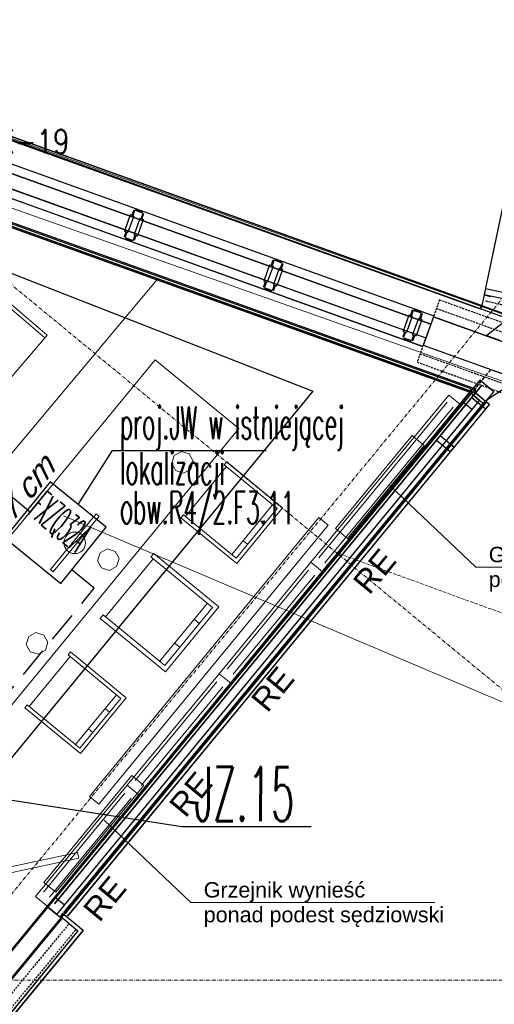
# Model space of a CAD drawing. Header units: millimetres. Extents: x -8642 to 28269, y -6609 to 3701.
# Tile 195 of 256: x 7930 to 8324, y -4084 to -3266. Entities that reach past the tile are written whole.
import ezdxf
from ezdxf.enums import TextEntityAlignment as Align

# ---------------------------------------------------------------- set-up
doc = ezdxf.new("R2010")
doc.units = ezdxf.units.MM
doc.header["$LTSCALE"] = 1000
doc.header["$MEASUREMENT"] = 0
for name, pattern in [('DASHED', [19.05, 12.7, -6.35]), ('rzut 1 pietra$0$ArchiTECH.PC 1. Line Type', [0.004, 0.003, -0.001]), ('rzut 1 pietra$0$ArchiTECH.PC 2. Line Type', [0.0025, 0.0015, -0.001]), ('rzut 1 pietra$0$ArchiTECH.PC 5. Line Type', [0.0053, 0.003, -0.001, 0.0003, -0.001]), ('rzut 1 pietra$0$ArchiTECH.PC Solid Line Type', [0]), ('SUFIT_1 PIETRO$0$ArchiTECH.PC 1. Line Type', [0.004, 0.003, -0.001]), ('SUFIT_1 PIETRO$0$ArchiTECH.PC 2. Line Type', [0.0025, 0.0015, -0.001]), ('SUFIT_1 PIETRO$0$ArchiTECH.PC Solid Line Type', [0])]:
    doc.linetypes.add(name, pattern=pattern)
doc.layers.get('0').update_dxf_attribs({"lineweight": 25})
for name, color, linetype, lineweight in [('2DL_SYM', 7, 'Continuous', 30), ('_Etap_1_klimatyzator_w starej_lokalizacji', 5, 'Continuous', 30), ('_Etap_1_opis', 7, 'Continuous', 30), ('_Etapy_opis', 7, 'Continuous', 18), ('_Numer_jednostki', 11, 'Continuous', 30), ('IS_ARCH', 254, 'Continuous', 18), ('IS_HC_FREON_CIECZ', 254, 'Continuous', 30)]:
    doc.layers.add(name, color=color, linetype=linetype, lineweight=lineweight)
for name, color, linetype in [('IS_WK_KAN_SKROPLINY', 254, 'DASHED'), ('SUFIT_1 PIETRO$0$INWENTARYZACJA', 254, 'Continuous'), ('SUFIT_1 PIETRO$0$Kalka 1', 254, 'Continuous'), ('SUFIT_1 PIETRO$0$TYP SUFITÓW_NOWYCH', 254, 'Continuous')]:
    doc.layers.add(name, color=color, linetype=linetype)
doc.styles.add('CP_ATTR', font='simplex.shx')
doc.styles.add('romans1', font='simplex.shx', dxfattribs={"width": 0.8})
doc.styles.add('rzut 1 pietra$0$ArchiTECHStyle1', font='arial.ttf', dxfattribs={"height": 0.16})
doc.styles.add('rzut 1 pietra$0$ArchiTECHStyle2', font='ariali.ttf', dxfattribs={"oblique": 15, "height": 0.16})

# ---------------------------------------------------------------- blocks, each defined once
blk = doc.blocks.new('jw_FXZQ32A')
blk.add_lwpolyline([(0, 0), (60, 0), (60, 60), (0, 60)], close=True)
at = {"color": 7, "style": 'romans1', "width": 0.35}
blk.add_text('FXZQ32A', height=25, rotation=359.91893, dxfattribs=at).set_placement((1.49, 27.37))

msp = doc.modelspace()

# ---------------------------------------------------------------- linework, layer by layer
at = {"layer": '_Etap_1_opis'}
for p, q in [((7978.36, -3668.92), (8006.8, -3624.11)), ((8006.8, -3624.11), (8134.68, -3624.11))]:
    msp.add_line(p, q, dxfattribs=at)
at = {"layer": '_Etapy_opis', "color": 1}
msp.add_lwpolyline([(6460.55, -2841.21), (7540.52, -1472.15), (7540.52, 604.49), (11528.64, 604.49), (11528.64, -458.99), (8943.73, -3729.66)], close=True, dxfattribs=at)
at = {"layer": '_Etapy_opis', "color": 5}
msp.add_lwpolyline([(3477.82, -3961.16), (3141.93, -3007), (5530.28, -3007), (5741.13, -2653.07), (9611.1, -4017.92), (7982.09, -5987.21), (4191.04, -5987.21), (4191.22, -3961.16)], close=True, dxfattribs=at)
at = {"layer": '_Numer_jednostki'}
msp.add_lwpolyline([(8172.03, -3936.6), (8064.48, -3936.6), (7558.8, -3858.38)], dxfattribs=at)
at = {"layer": 'IS_ARCH', "linetype": 'rzut 1 pietra$0$ArchiTECH.PC 5. Line Type'}
for p, q in [((11454.14, 291.27), (6873.85, -5265.24)), ((6821.07, -2577.99), (8971.09, -4350.28)), ((-3575.49, -4062.89), (8802.36, -4064.08))]:
    msp.add_line(p, q, dxfattribs=at)
at = {"layer": 'IS_ARCH', "linetype": 'rzut 1 pietra$0$ArchiTECH.PC Solid Line Type'}
for p, q in [((8564.58, -2310), (8315.69, -3494.33)), ((6523.33, -2860.57), (8343.26, -3514.09)), ((8313.41, -3503.33), (7465.11, -3198.73)), ((7465.12, -3198.73), (8313.41, -3503.33)), ((7466.93, -3202.57), (8312.39, -3506.15)), ((7466.93, -3202.57), (8312.39, -3506.15)), ((8271.4, -3519.05), (7453.22, -3225.34)), ((7449.17, -3236.64), (8267.34, -3530.35)), ((7755.6, -3325.85), (8273.94, -3511.97)), ((7772.8, -3340.02), (8271.4, -3519.05)), ((7775.59, -3353.78), (8267.34, -3530.35)), ((7770.55, -3359.9), (8264.82, -3537.38)), ((7780.03, -3386.23), (8295.94, -3571.49)), ((7780.04, -3386.19), (8305.97, -3575.03)), ((7780.04, -3386.19), (8307.61, -3575.62)), ((8304.85, -3572.74), (7780.71, -3384.54)), ((7779.69, -3387.36), (8303.84, -3575.57)), ((7950.76, -3530.41), (7813.71, -3413.72)), ((7952.71, -3528.13), (7815.66, -3411.44)), ((8024.47, -3424.29), (8023.03, -3428.3)), ((8024.85, -3424.43), (8023.41, -3428.43)), ((8025.22, -3424.56), (8023.81, -3428.52)), ((8024.47, -3424.29), (8024.85, -3424.43)), ((8025.74, -3424.32), (8031.76, -3426.49)), ((8025.87, -3423.95), (8031.89, -3426.11)), ((8026.87, -3423.24), (8026.53, -3424.18)), ((8026.87, -3423.24), (8031.57, -3424.93)), ((8032, -3427), (8030.58, -3430.95)), ((8032.38, -3427.13), (8030.96, -3431.09)), ((8031.57, -3424.93), (8031.24, -3425.87)), ((8032.75, -3427.27), (8031.32, -3431.27)), ((8032.38, -3427.13), (8032.75, -3427.27)), ((8021.69, -3428.18), (8016.89, -3441.57)), ((8024.52, -3429.2), (8019.71, -3442.59)), ((8021.69, -3428.18), (8023.03, -3428.3)), ((8023.41, -3428.43), (8024.52, -3429.2)), ((8023.43, -3428.38), (8023.81, -3428.52)), ((8029.6, -3431.02), (8024.79, -3444.41)), ((8032.42, -3432.04), (8027.61, -3445.43)), ((8029.6, -3431.02), (8030.94, -3431.14)), ((8030.58, -3430.95), (8030.96, -3431.09)), ((8030.96, -3431.09), (8030.94, -3431.14)), ((8031.32, -3431.27), (8032.42, -3432.04)), ((8018, -3442.32), (8016.56, -3446.32)), ((8016.89, -3441.57), (8018, -3442.32)), ((8018.36, -3442.5), (8016.94, -3446.45)), ((8018.74, -3442.63), (8017.32, -3446.59)), ((8018.38, -3442.45), (8018.36, -3442.5)), ((8018.36, -3442.5), (8018.74, -3442.63)), ((8018.38, -3442.45), (8019.71, -3442.59)), ((8016.56, -3446.32), (8016.94, -3446.45)), ((8017.42, -3447.48), (8023.45, -3449.64)), ((8017.56, -3447.1), (8023.58, -3449.26)), ((8018.08, -3447.71), (8017.74, -3448.65)), ((8017.74, -3448.65), (8022.45, -3450.34)), ((8022.79, -3449.4), (8022.45, -3450.34)), ((8025.51, -3445.07), (8024.09, -3449.02)), ((8025.89, -3445.2), (8024.47, -3449.16)), ((8024.47, -3449.16), (8024.85, -3449.29)), ((8024.79, -3444.41), (8025.91, -3445.16)), ((8026.28, -3445.29), (8024.85, -3449.29)), ((8025.51, -3445.07), (8025.89, -3445.2)), ((8025.91, -3445.16), (8025.89, -3445.2)), ((8026.28, -3445.29), (8027.61, -3445.43)), ((8140.23, -3465.87), (8138.8, -3469.87)), ((8140.61, -3466), (8139.17, -3470)), ((8140.99, -3466.14), (8139.57, -3470.09)), ((8140.23, -3465.87), (8140.61, -3466)), ((8141.5, -3465.89), (8147.52, -3468.06)), ((8141.63, -3465.52), (8147.66, -3467.68)), ((8142.63, -3464.81), (8142.29, -3465.75)), ((8142.63, -3464.81), (8147.34, -3466.5)), ((8147.76, -3468.57), (8146.34, -3472.52)), ((8147.34, -3466.5), (8147, -3467.44)), ((8137.46, -3469.76), (8132.65, -3483.14)), ((8140.28, -3470.77), (8135.47, -3484.16)), ((8137.46, -3469.76), (8138.8, -3469.87)), ((8139.17, -3470), (8140.28, -3470.77)), ((8139.19, -3469.95), (8139.57, -3470.09)), ((8145.36, -3472.59), (8140.55, -3485.98)), ((8148.18, -3473.61), (8143.38, -3487)), ((8145.36, -3472.59), (8146.7, -3472.71)), ((8146.34, -3472.52), (8146.72, -3472.66)), ((8148.14, -3468.7), (8146.7, -3472.71)), ((8148.52, -3468.84), (8147.08, -3472.84)), ((8147.08, -3472.84), (8148.18, -3473.61)), ((8148.14, -3468.7), (8148.52, -3468.84)), ((8043.88, -3481.9), (7694.52, -3899.34)), ((8133.76, -3483.89), (8132.33, -3487.89)), ((8132.65, -3483.14), (8133.76, -3483.89)), ((8134.12, -3484.07), (8132.7, -3488.02)), ((8134.5, -3484.21), (8133.08, -3488.16)), ((8134.14, -3484.02), (8134.12, -3484.07)), ((8134.12, -3484.07), (8134.5, -3484.21)), ((8134.14, -3484.02), (8135.47, -3484.16)), ((8132.33, -3487.89), (8132.7, -3488.02)), ((8133.18, -3489.05), (8139.21, -3491.21)), ((8133.32, -3488.67), (8139.34, -3490.83)), ((8133.84, -3489.28), (8133.5, -3490.22)), ((8133.5, -3490.22), (8138.21, -3491.91)), ((8138.55, -3490.97), (8138.21, -3491.91)), ((8141.27, -3486.64), (8139.85, -3490.59)), ((8141.65, -3486.77), (8140.23, -3490.73)), ((8140.23, -3490.73), (8140.61, -3490.86)), ((8140.55, -3485.98), (8141.67, -3486.73)), ((8142.04, -3486.86), (8140.61, -3490.86)), ((8141.27, -3486.64), (8141.65, -3486.77)), ((8141.67, -3486.73), (8141.65, -3486.77)), ((8142.04, -3486.86), (8143.38, -3487)), ((8316.73, -3489.44), (8315.7, -3494.33)), ((8316.73, -3489.44), (8339.09, -3494.12)), ((8315.62, -3494.66), (8313.3, -3505.64)), ((8315.62, -3494.66), (8320.92, -3495.84)), ((8315.7, -3494.33), (8338.07, -3499.02)), ((8256, -3507.44), (8254.56, -3511.44)), ((8256.37, -3507.57), (8254.93, -3511.57)), ((8256.75, -3507.71), (8255.33, -3511.66)), ((8256, -3507.44), (8256.37, -3507.57)), ((8257.26, -3507.47), (8263.28, -3509.63)), ((8257.4, -3507.09), (8263.42, -3509.25)), ((8258.39, -3506.38), (8258.05, -3507.33)), ((8258.39, -3506.38), (8263.1, -3508.07)), ((8263.1, -3508.07), (8262.76, -3509.02)), ((8312.39, -3506.15), (8313.41, -3503.33)), ((8313.41, -3503.33), (8312.39, -3506.15)), ((8253.22, -3511.33), (8248.41, -3524.72)), ((8256.04, -3512.34), (8251.23, -3525.73)), ((8253.22, -3511.33), (8254.56, -3511.44)), ((8254.93, -3511.57), (8256.04, -3512.34)), ((8254.95, -3511.52), (8255.33, -3511.66)), ((8261.12, -3514.17), (8256.32, -3527.55)), ((8263.95, -3515.18), (8259.14, -3528.57)), ((8261.12, -3514.17), (8262.46, -3514.28)), ((8263.53, -3510.14), (8262.11, -3514.09)), ((8262.11, -3514.09), (8262.48, -3514.23)), ((8263.9, -3510.27), (8262.46, -3514.28)), ((8264.28, -3510.41), (8262.84, -3514.41)), ((8262.84, -3514.41), (8263.95, -3515.18)), ((8263.9, -3510.27), (8264.28, -3510.41)), ((8273.6, -3512.94), (8265.15, -3536.47)), ((8273.6, -3512.94), (8271.4, -3519.05)), ((8909.56, -3741.29), (8273.6, -3512.94)), ((8273.6, -3512.94), (8909.56, -3741.29)), ((8335.49, -3514.9), (8317.95, -3528.47)), ((8249.52, -3525.46), (8248.09, -3529.46)), ((8248.41, -3524.72), (8249.52, -3525.46)), ((8249.88, -3525.64), (8248.46, -3529.59)), ((8250.26, -3525.78), (8248.84, -3529.73)), ((8249.9, -3525.59), (8249.88, -3525.64)), ((8249.88, -3525.64), (8250.26, -3525.78)), ((8249.9, -3525.59), (8251.23, -3525.73)), ((7920.29, -3566.2), (7952.71, -3528.13)), ((8248.09, -3529.46), (8248.46, -3529.59)), ((8248.95, -3530.62), (8254.97, -3532.78)), ((8249.08, -3530.24), (8255.1, -3532.4)), ((8249.61, -3530.85), (8249.27, -3531.8)), ((8249.27, -3531.8), (8253.97, -3533.49)), ((8254.31, -3532.54), (8253.97, -3533.49)), ((8257.04, -3528.21), (8255.62, -3532.16)), ((8257.41, -3528.35), (8255.99, -3532.3)), ((8255.99, -3532.3), (8256.37, -3532.43)), ((8256.32, -3527.55), (8257.43, -3528.3)), ((8257.81, -3528.43), (8256.37, -3532.43)), ((8257.04, -3528.21), (8257.41, -3528.35)), ((8257.43, -3528.3), (8257.41, -3528.35)), ((8257.81, -3528.43), (8259.14, -3528.57)), ((8267.34, -3530.35), (8265.15, -3536.47)), ((8317.95, -3528.47), (8328.16, -3532.13)), ((8265.15, -3536.47), (8901.12, -3764.82)), ((8265.15, -3536.47), (8901.12, -3764.82)), ((8042.38, -3548.57), (7839.09, -3795.7)), ((8111.88, -3605.75), (8042.38, -3548.57)), ((8312.11, -3565.51), (8303.84, -3575.57)), ((8323.7, -3575.04), (8312.11, -3565.51)), ((8344.05, -3564.95), (8318.25, -3581.9)), ((8303.84, -3575.57), (8304.85, -3572.74)), ((8308.63, -3572.8), (8307.61, -3575.62)), ((8313.55, -3569.78), (8308.48, -3575.93)), ((8305.97, -3575.03), (7800.21, -4188.59)), ((7952.54, -4002.64), (8303.84, -3575.57)), ((8303.84, -3575.57), (7952.54, -4002.64)), ((8308.48, -3575.93), (7958.55, -4000.45)), ((7960.64, -4009.31), (8311.95, -3582.24)), ((8316.61, -3582.63), (7966.11, -4007.84)), ((8286.3, -3577.95), (8171.82, -3716.85)), ((8295.95, -3585.9), (8286.3, -3577.95)), ((8303.84, -3575.57), (8310.02, -3580.65)), ((8311.95, -3582.24), (8303.84, -3575.57)), ((8308.48, -3575.93), (8305.3, -3579.79)), ((8305.3, -3579.79), (8313.43, -3586.49)), ((8308.48, -3575.93), (8316.61, -3582.63)), ((8308.48, -3575.93), (8316.61, -3582.63)), ((8310.02, -3580.65), (8315.42, -3585.09)), ((8316.61, -3582.63), (8313.43, -3586.49)), ((8318.25, -3581.9), (8313.65, -3587.39)), ((8315.42, -3585.09), (8323.7, -3575.04)), ((7964.12, -4012.17), (8315.42, -3585.09)), ((8317.75, -3583.57), (7967.25, -4008.78)), ((8320.06, -3585.47), (7969.56, -4010.68)), ((8284.92, -3583.9), (8178.45, -3713.07)), ((8181.46, -3724.8), (8295.95, -3585.9)), ((8290.04, -3588), (8183.41, -3717.19)), ((8305.6, -3589.96), (8297.49, -3583.29)), ((8317.75, -3583.57), (8314.57, -3587.43)), ((8314.57, -3587.43), (8316.88, -3589.33)), ((8320.06, -3585.47), (8316.88, -3589.33)), ((8317.75, -3583.57), (8320.06, -3585.47)), ((7908.6, -3852.88), (8111.88, -3605.75)), ((8255.82, -3611.61), (8192.22, -3688.77)), ((8255.82, -3611.61), (8192.22, -3688.77)), ((8265.85, -3619.88), (8255.82, -3611.61)), ((8265.85, -3619.88), (8255.82, -3611.61)), ((8279.19, -3611.46), (8276.01, -3615.32)), ((8276.01, -3615.32), (8284.14, -3622.02)), ((8279.19, -3611.46), (8287.32, -3618.16)), ((8202.25, -3697.04), (8265.85, -3619.88)), ((8202.25, -3697.04), (8265.85, -3619.88)), ((8287.32, -3618.16), (8284.14, -3622.02)), ((8288.46, -3619.1), (8285.28, -3622.96)), ((8285.28, -3622.96), (8287.59, -3624.86)), ((8290.77, -3621), (8287.59, -3624.86)), ((8288.46, -3619.1), (8290.77, -3621)), ((8058.05, -3628.09), (8056.05, -3634.64)), ((8064.1, -3624.86), (8058.05, -3628.09)), ((8058.05, -3628.09), (8058.05, -3628.09)), ((8070.66, -3626.86), (8064.1, -3624.86)), ((8073.88, -3632.91), (8070.66, -3626.86)), ((8056.05, -3634.64), (8059.28, -3640.69)), ((8065.84, -3642.69), (8071.89, -3639.47)), ((8067.52, -3678.7), (8101.48, -3637.42)), ((8071.89, -3639.47), (8073.88, -3632.91)), ((8101.87, -3633.5), (8099.79, -3636.03)), ((8099.79, -3636.03), (8143.6, -3672.07)), ((8148.21, -3671.62), (8101.87, -3633.5)), ((8059.28, -3640.69), (8065.84, -3642.69)), ((8308.8, -3720.95), (8236.73, -3652.59)), ((8105.95, -3710.46), (8139.98, -3669.09)), ((8143.6, -3672.07), (8109.65, -3713.35)), ((8110.09, -3717.96), (8148.21, -3671.62)), ((7993.39, -3676.6), (7955.27, -3722.94)), ((7957.59, -3724.85), (7995.7, -3678.51)), ((8379.81, -3853.81), (7966.2, -3678.39)), ((8178.32, -3679.71), (7987.71, -3911.38)), ((8178.32, -3679.71), (7987.71, -3911.38)), ((7995.7, -3678.51), (7993.39, -3676.6)), ((8065.84, -3677.31), (8063.76, -3679.84)), ((8063.76, -3679.84), (8110.09, -3717.96)), ((8109.65, -3713.35), (8065.84, -3677.31)), ((8186.04, -3686.06), (8178.32, -3679.71)), ((8186.04, -3686.06), (8178.32, -3679.71)), ((7995.43, -3917.73), (8186.04, -3686.06)), ((7995.43, -3917.73), (8186.04, -3686.06)), ((8129.31, -3682.06), (8132.93, -3685.04)), ((8192.22, -3688.77), (8202.25, -3697.04)), ((8192.22, -3688.77), (8202.25, -3697.04)), ((8002.56, -3705.78), (7996.51, -3709)), ((8009.12, -3707.78), (8002.56, -3705.78)), ((8119.07, -3701.89), (8115.38, -3699)), ((7996.51, -3709), (7994.51, -3715.56)), ((7996.51, -3709), (7996.51, -3709)), ((8040.76, -3714.04), (8001.14, -3762.21)), ((8012.34, -3713.82), (8009.12, -3707.78)), ((8010.34, -3720.38), (8012.34, -3713.82)), ((8038.8, -3712.43), (8041.22, -3709.48)), ((8089.91, -3754.47), (8038.8, -3712.43)), ((8041.22, -3709.48), (8095.28, -3753.95)), ((7994.51, -3715.56), (7997.74, -3721.61)), ((7997.74, -3721.61), (8004.29, -3723.61)), ((8004.29, -3723.61), (8010.34, -3720.38)), ((8171.82, -3716.85), (8095.49, -3809.45)), ((8171.82, -3716.85), (8181.46, -3724.8)), ((8181.46, -3724.8), (8171.82, -3716.85)), ((8308.8, -3720.95), (8511.63, -3720.95)), ((7955.27, -3722.94), (7957.59, -3724.85)), ((8169.85, -3723.52), (8102.13, -3805.67)), ((8105.14, -3817.4), (8181.46, -3724.8)), ((8174.96, -3727.61), (8107.09, -3809.79)), ((8085.76, -3750.9), (8046.06, -3799.16)), ((8050.29, -3802.63), (8089.91, -3754.47)), ((8095.28, -3753.95), (8050.81, -3808.01)), ((7996.75, -3763.54), (7999.18, -3760.59)), ((7999.18, -3760.59), (8050.29, -3802.63)), ((8050.81, -3808.01), (7996.75, -3763.54)), ((8078.91, -3767.84), (8074.77, -3764.26)), ((7937.25, -3778.52), (7935.25, -3785.08)), ((7943.29, -3775.3), (7937.25, -3778.52)), ((7937.25, -3778.52), (7937.25, -3778.52)), ((7949.85, -3777.3), (7943.29, -3775.3)), ((7953.08, -3783.34), (7949.85, -3777.3)), ((7935.25, -3785.08), (7938.47, -3791.13)), ((7951.08, -3789.9), (7953.08, -3783.34)), ((8058.51, -3784.02), (8062.74, -3787.5)), ((7971.62, -3795.28), (7937.67, -3836.56)), ((7938.47, -3791.13), (7945.03, -3793.13)), ((7945.03, -3793.13), (7951.08, -3789.9)), ((7969.94, -3793.89), (7972.02, -3791.37)), ((8013.75, -3829.93), (7969.94, -3793.89)), ((7972.02, -3791.37), (8018.36, -3829.48)), ((8095.49, -3809.45), (8019.17, -3902.05)), ((8095.49, -3809.45), (8105.14, -3817.4)), ((8105.14, -3817.4), (8095.49, -3809.45)), ((8093.52, -3816.12), (8025.81, -3898.27)), ((8028.82, -3910), (8105.14, -3817.4)), ((8098.64, -3820.21), (8030.77, -3902.39)), ((8010.2, -3826.87), (7976.17, -3868.23)), ((7933.9, -3837.7), (7935.98, -3835.18)), ((7935.98, -3835.18), (7979.79, -3871.21)), ((7979.79, -3871.21), (8013.75, -3829.93)), ((8018.36, -3829.48), (7980.24, -3875.82)), ((7980.24, -3875.82), (7933.9, -3837.7)), ((8004.32, -3841.39), (8000.77, -3838.32)), ((7986.84, -3855.26), (7990.46, -3858.24)), ((8019.17, -3902.05), (7942.85, -3994.65)), ((8023.01, -3894.05), (7949.86, -3982.79)), ((8023.01, -3894.05), (7949.86, -3982.79)), ((8028.82, -3910), (8019.17, -3902.05)), ((8019.17, -3902.05), (8028.82, -3910)), ((8033.04, -3902.32), (8023.01, -3894.05)), ((8033.04, -3902.32), (8023.01, -3894.05)), ((8017.2, -3908.72), (7949.49, -3990.87)), ((7952.49, -4002.6), (8028.82, -3910)), ((7959.89, -3991.06), (8033.04, -3902.32)), ((7959.89, -3991.06), (8033.04, -3902.32)), ((8022.32, -3912.81), (7954.45, -3994.99)), ((7987.71, -3911.38), (7995.43, -3917.73)), ((7987.71, -3911.38), (7995.43, -3917.73)), ((8071.94, -3999.54), (7999.87, -3931.18)), ((7977.82, -3957.94), (7826.93, -3990.01)), ((7977.82, -3957.94), (7826.93, -3990.01)), ((7978.86, -3962.83), (7977.82, -3957.94)), ((7978.86, -3962.83), (7977.82, -3957.94)), ((7827.97, -3994.9), (7978.86, -3962.83)), ((7827.97, -3994.9), (7978.86, -3962.83)), ((7949.86, -3982.79), (7959.89, -3991.06)), ((7949.86, -3982.79), (7959.89, -3991.06)), ((7942.85, -3994.65), (7952.49, -4002.6)), ((7967, -4001.59), (7958.89, -3994.92)), ((8071.94, -3999.54), (8274.77, -3999.54)), ((7952.54, -4002.64), (7796.64, -4192.16)), ((7952.87, -4003.41), (7800.21, -4188.6)), ((7952.54, -4002.64), (7958.71, -4007.72)), ((7952.54, -4002.64), (7960.64, -4009.31)), ((7958.71, -4007.72), (7964.12, -4012.17)), ((7810.77, -4198.6), (7964.12, -4012.17)), ((7964.44, -4012.95), (7811.79, -4198.14)), ((7965.46, -4008.6), (7963.55, -4010.92)), ((7963.55, -4010.92), (7978.2, -4022.99)), ((7982.42, -4022.58), (7965.46, -4008.6)), ((7978.2, -4022.99), (7824.27, -4209.72)), ((7978.2, -4022.99), (7824.27, -4209.72)), ((7824.68, -4213.95), (7982.42, -4022.58)), ((7982.42, -4022.58), (7824.68, -4213.95))]:
    msp.add_line(p, q, dxfattribs=at)
at = {"layer": 'IS_ARCH', "linetype": 'rzut 1 pietra$0$ArchiTECH.PC 2. Line Type'}
for p, q in [((8278.67, -3498.82), (8260.08, -3550.58)), ((8278.67, -3498.82), (8469.22, -3567.24)), ((8316.95, -3499.66), (8337.82, -3504.42)), ((8276.13, -3505.88), (8466.68, -3574.3)), ((8271.4, -3519.05), (8267.34, -3530.35)), ((8262.61, -3543.52), (8453.16, -3611.95)), ((8260.08, -3550.58), (8450.63, -3619)), ((7970.23, -4017.72), (7816.94, -4203.68)), ((7976.02, -4022.49), (7822.73, -4208.45))]:
    msp.add_line(p, q, dxfattribs=at)
at = {"layer": 'IS_ARCH', "linetype": 'rzut 1 pietra$0$ArchiTECH.PC 1. Line Type'}
for p, q in [((8321.18, -3556.59), (7952.86, -4003.4)), ((8321.18, -3556.59), (8901.12, -3764.82)), ((8195, -3709.66), (8572.6, -3847.27)), ((7964.44, -4012.95), (7255.23, -4873.32))]:
    msp.add_line(p, q, dxfattribs=at)
at = {"layer": 'IS_ARCH', "linetype": 'rzut 1 pietra$0$ArchiTECH.PC Solid Line Type'}
msp.add_circle((7975.49, -3700.73), 8.96, dxfattribs=at)
at = {"layer": 'IS_HC_FREON_CIECZ', "ltscale": 0.002}
msp.add_lwpolyline([(7585.82, -3837.61), (7573.1, -3853.04), (7458.26, -3758.6), (7693.3, -3472.79), (7938.45, -3674.87)], dxfattribs=at)
at = {"layer": 'IS_WK_KAN_SKROPLINY', "lineweight": 30, "ltscale": 0.002}
msp.add_lwpolyline([(7836.11, -3927.81), (7991.78, -3738.5), (7973.18, -3723.2)], dxfattribs=at)
at = {"layer": 'SUFIT_1 PIETRO$0$INWENTARYZACJA', "linetype": 'SUFIT_1 PIETRO$0$ArchiTECH.PC Solid Line Type'}
for p, q in [((8313.41, -3503.41), (7465.11, -3198.81)), ((7466.93, -3202.65), (8312.39, -3506.23)), ((8271.4, -3519.14), (7453.22, -3225.43)), ((7449.17, -3236.72), (8267.34, -3530.43)), ((8304.85, -3572.83), (7444.88, -3264.04)), ((7482.56, -3280.75), (8303.84, -3575.65)), ((8312.39, -3506.23), (8313.41, -3503.41)), ((8273.6, -3513.02), (8271.4, -3519.14)), ((8909.57, -3741.38), (8273.6, -3513.02)), ((8267.34, -3530.43), (8265.15, -3536.55)), ((8265.15, -3536.55), (8901.12, -3764.91)), ((8312.11, -3565.59), (8303.84, -3575.65)), ((8323.7, -3575.12), (8312.11, -3565.59)), ((8303.84, -3575.65), (8304.85, -3572.83)), ((7952.54, -4002.73), (8303.84, -3575.65)), ((8303.84, -3575.65), (7952.54, -4002.73)), ((7960.64, -4009.4), (8311.95, -3582.32)), ((8303.84, -3575.65), (8310.02, -3580.73)), ((8311.95, -3582.32), (8303.84, -3575.65)), ((8310.02, -3580.73), (8315.42, -3585.18)), ((8315.42, -3585.18), (8323.7, -3575.12)), ((7964.12, -4012.25), (8315.42, -3585.18)), ((8305.6, -3590.04), (8297.49, -3583.37)), ((7967, -4001.67), (7958.89, -3995)), ((7952.54, -4002.73), (7796.64, -4192.24)), ((7952.54, -4002.73), (7958.71, -4007.81)), ((7952.54, -4002.73), (7960.64, -4009.4)), ((7958.71, -4007.81), (7964.12, -4012.25)), ((7810.77, -4198.68), (7964.12, -4012.25)), ((7965.46, -4008.69), (7963.55, -4011)), ((7963.55, -4011), (7978.2, -4023.07)), ((7982.42, -4022.67), (7965.46, -4008.69)), ((7978.2, -4023.07), (7824.27, -4209.81)), ((7824.68, -4214.03), (7982.42, -4022.67))]:
    msp.add_line(p, q, dxfattribs=at)
at = {"layer": 'SUFIT_1 PIETRO$0$Kalka 1', "linetype": 'SUFIT_1 PIETRO$0$ArchiTECH.PC Solid Line Type'}
for p, q in [((8564.58, -2310.08), (8315.69, -3494.41)), ((6523.33, -2860.66), (8343.26, -3514.18)), ((6477.11, -2918.43), (8295.94, -3571.57)), ((7465.12, -3198.81), (8313.41, -3503.41)), ((7466.93, -3202.65), (8312.39, -3506.23)), ((7481.4, -3279.03), (8307.61, -3575.7)), ((7481.9, -3279.21), (8305.97, -3575.12)), ((7483.42, -3276.57), (8308.63, -3572.88)), ((7755.6, -3325.93), (8273.94, -3512.05)), ((7772.8, -3340.11), (8271.4, -3519.14)), ((7775.59, -3353.86), (8267.34, -3530.43)), ((7770.55, -3359.98), (8264.82, -3537.46)), ((8024.47, -3424.38), (8023.03, -3428.38)), ((8024.85, -3424.51), (8023.41, -3428.52)), ((8025.22, -3424.65), (8023.81, -3428.6)), ((8024.47, -3424.38), (8024.85, -3424.51)), ((8025.74, -3424.41), (8031.76, -3426.57)), ((8025.87, -3424.03), (8031.89, -3426.19)), ((8026.87, -3423.33), (8026.53, -3424.27)), ((8026.87, -3423.33), (8031.57, -3425.02)), ((8032, -3427.08), (8030.58, -3431.03)), ((8032.38, -3427.22), (8030.96, -3431.17)), ((8031.57, -3425.02), (8031.24, -3425.96)), ((8032.75, -3427.35), (8031.32, -3431.36)), ((8032.38, -3427.22), (8032.75, -3427.35)), ((8021.69, -3428.27), (8016.89, -3441.66)), ((8024.52, -3429.28), (8019.71, -3442.67)), ((8021.69, -3428.27), (8023.03, -3428.38)), ((8023.41, -3428.52), (8024.52, -3429.28)), ((8023.43, -3428.47), (8023.81, -3428.6)), ((8029.6, -3431.11), (8024.79, -3444.5)), ((8032.42, -3432.12), (8027.61, -3445.51)), ((8029.6, -3431.11), (8030.94, -3431.22)), ((8030.58, -3431.03), (8030.96, -3431.17)), ((8030.96, -3431.17), (8030.94, -3431.22)), ((8031.32, -3431.36), (8032.42, -3432.12)), ((8018, -3442.4), (8016.56, -3446.4)), ((8016.89, -3441.66), (8018, -3442.4)), ((8018.36, -3442.58), (8016.94, -3446.54)), ((8018.74, -3442.72), (8017.32, -3446.67)), ((8018.38, -3442.54), (8018.36, -3442.58)), ((8018.36, -3442.58), (8018.74, -3442.72)), ((8018.38, -3442.54), (8019.71, -3442.67)), ((8016.56, -3446.4), (8016.94, -3446.54)), ((8017.42, -3447.56), (8023.45, -3449.72)), ((8017.56, -3447.18), (8023.58, -3449.35)), ((8018.08, -3447.8), (8017.74, -3448.74)), ((8017.74, -3448.74), (8022.45, -3450.43)), ((8022.79, -3449.49), (8022.45, -3450.43)), ((8025.51, -3445.15), (8024.09, -3449.1)), ((8025.89, -3445.29), (8024.47, -3449.24)), ((8024.47, -3449.24), (8024.85, -3449.38)), ((8024.79, -3444.5), (8025.91, -3445.24)), ((8026.28, -3445.38), (8024.85, -3449.38)), ((8025.51, -3445.15), (8025.89, -3445.29)), ((8025.91, -3445.24), (8025.89, -3445.29)), ((8026.28, -3445.38), (8027.61, -3445.51)), ((8140.23, -3465.95), (8138.8, -3469.95)), ((8140.61, -3466.08), (8139.17, -3470.09)), ((8140.99, -3466.22), (8139.57, -3470.17)), ((8140.23, -3465.95), (8140.61, -3466.08)), ((8141.5, -3465.98), (8147.52, -3468.14)), ((8141.63, -3465.6), (8147.66, -3467.76)), ((8142.63, -3464.9), (8142.29, -3465.84)), ((8142.63, -3464.9), (8147.34, -3466.59)), ((8147.34, -3466.59), (8147, -3467.53)), ((8137.46, -3469.84), (8132.65, -3483.23)), ((8140.28, -3470.85), (8135.47, -3484.24)), ((8137.46, -3469.84), (8138.8, -3469.95)), ((8139.17, -3470.09), (8140.28, -3470.85)), ((8139.19, -3470.04), (8139.57, -3470.17)), ((8145.36, -3472.68), (8140.55, -3486.07)), ((8148.18, -3473.69), (8143.38, -3487.08)), ((8145.36, -3472.68), (8146.7, -3472.79)), ((8147.76, -3468.65), (8146.34, -3472.61)), ((8146.34, -3472.61), (8146.72, -3472.74)), ((8148.14, -3468.79), (8146.7, -3472.79)), ((8148.52, -3468.92), (8147.08, -3472.93)), ((8147.08, -3472.93), (8148.18, -3473.69)), ((8148.14, -3468.79), (8148.52, -3468.92)), ((8133.76, -3483.97), (8132.33, -3487.97)), ((8132.65, -3483.23), (8133.76, -3483.97)), ((8134.12, -3484.15), (8132.7, -3488.11)), ((8134.5, -3484.29), (8133.08, -3488.24)), ((8134.14, -3484.11), (8134.12, -3484.15)), ((8134.12, -3484.15), (8134.5, -3484.29)), ((8134.14, -3484.11), (8135.47, -3484.24)), ((8132.33, -3487.97), (8132.7, -3488.11)), ((8133.18, -3489.13), (8139.21, -3491.29)), ((8133.32, -3488.75), (8139.34, -3490.92)), ((8133.84, -3489.37), (8133.51, -3490.31)), ((8133.51, -3490.31), (8138.21, -3492)), ((8138.55, -3491.06), (8138.21, -3492)), ((8141.27, -3486.72), (8139.85, -3490.68)), ((8141.65, -3486.86), (8140.23, -3490.81)), ((8140.23, -3490.81), (8140.61, -3490.95)), ((8140.55, -3486.07), (8141.67, -3486.81)), ((8142.04, -3486.95), (8140.61, -3490.95)), ((8141.27, -3486.72), (8141.65, -3486.86)), ((8141.67, -3486.81), (8141.65, -3486.86)), ((8142.04, -3486.95), (8143.38, -3487.08)), ((8316.73, -3489.52), (8315.7, -3494.41)), ((8316.73, -3489.52), (8339.09, -3494.21)), ((8315.62, -3494.75), (8313.3, -3505.73)), ((8315.62, -3494.75), (8320.92, -3495.92)), ((8315.7, -3494.41), (8338.07, -3499.1)), ((8256, -3507.52), (8254.56, -3511.52)), ((8256.37, -3507.66), (8254.93, -3511.66)), ((8256.75, -3507.79), (8255.33, -3511.74)), ((8256, -3507.52), (8256.37, -3507.66)), ((8257.26, -3507.55), (8263.28, -3509.71)), ((8257.4, -3507.17), (8263.42, -3509.34)), ((8258.39, -3506.47), (8258.05, -3507.41)), ((8258.39, -3506.47), (8263.1, -3508.16)), ((8263.1, -3508.16), (8262.76, -3509.1)), ((8313.41, -3503.41), (8312.39, -3506.23)), ((8253.22, -3511.41), (8248.41, -3524.8)), ((8256.04, -3512.42), (8251.23, -3525.81)), ((8253.22, -3511.41), (8254.56, -3511.52)), ((8254.93, -3511.66), (8256.04, -3512.42)), ((8254.95, -3511.61), (8255.33, -3511.74)), ((8261.12, -3514.25), (8256.32, -3527.64)), ((8263.95, -3515.26), (8259.14, -3528.65)), ((8261.12, -3514.25), (8262.46, -3514.36)), ((8263.53, -3510.22), (8262.11, -3514.18)), ((8262.11, -3514.18), (8262.48, -3514.31)), ((8263.9, -3510.36), (8262.46, -3514.36)), ((8264.28, -3510.49), (8262.84, -3514.5)), ((8262.84, -3514.5), (8263.95, -3515.26)), ((8263.9, -3510.36), (8264.28, -3510.49)), ((8273.6, -3513.02), (8265.15, -3536.55)), ((8273.6, -3513.02), (8909.57, -3741.38)), ((8335.49, -3514.99), (8317.95, -3528.55)), ((8249.52, -3525.54), (8248.09, -3529.54)), ((8248.41, -3524.8), (8249.52, -3525.54)), ((8249.88, -3525.73), (8248.46, -3529.68)), ((8250.26, -3525.86), (8248.84, -3529.81)), ((8249.9, -3525.68), (8249.88, -3525.73)), ((8249.88, -3525.73), (8250.26, -3525.86)), ((8249.9, -3525.68), (8251.23, -3525.81)), ((8248.09, -3529.54), (8248.46, -3529.68)), ((8248.95, -3530.7), (8254.97, -3532.86)), ((8249.08, -3530.32), (8255.1, -3532.49)), ((8249.61, -3530.94), (8249.27, -3531.88)), ((8249.27, -3531.88), (8253.97, -3533.57)), ((8254.31, -3532.63), (8253.97, -3533.57)), ((8257.04, -3528.29), (8255.62, -3532.25)), ((8257.41, -3528.43), (8255.99, -3532.38)), ((8255.99, -3532.38), (8256.37, -3532.52)), ((8256.32, -3527.64), (8257.43, -3528.38)), ((8257.81, -3528.52), (8256.37, -3532.52)), ((8257.04, -3528.29), (8257.41, -3528.43)), ((8257.43, -3528.38), (8257.41, -3528.43)), ((8257.81, -3528.52), (8259.14, -3528.65)), ((8317.95, -3528.55), (8328.16, -3532.21)), ((8265.15, -3536.55), (8901.12, -3764.91)), ((8344.05, -3565.04), (8318.25, -3581.98)), ((8308.63, -3572.88), (8307.61, -3575.7)), ((8313.55, -3569.87), (8308.49, -3576.02)), ((8305.97, -3575.12), (7800.21, -4188.68)), ((8308.48, -3576.01), (7958.55, -4000.53)), ((8316.61, -3582.71), (7966.11, -4007.92)), ((8308.48, -3576.01), (8305.3, -3579.87)), ((8305.3, -3579.87), (8313.43, -3586.57)), ((8308.48, -3576.01), (8316.61, -3582.71)), ((8308.49, -3576.02), (8316.61, -3582.71)), ((8316.61, -3582.71), (8313.43, -3586.57)), ((8318.25, -3581.98), (8313.65, -3587.47)), ((8317.75, -3583.65), (7967.25, -4008.86)), ((8320.06, -3585.56), (7969.56, -4010.76)), ((8317.75, -3583.65), (8314.57, -3587.51)), ((8314.57, -3587.51), (8316.88, -3589.42)), ((8320.06, -3585.56), (8316.88, -3589.42)), ((8317.75, -3583.65), (8320.06, -3585.56)), ((8279.19, -3611.55), (8276.01, -3615.4)), ((8276.01, -3615.4), (8284.14, -3622.1)), ((8279.19, -3611.55), (8287.32, -3618.25)), ((8287.32, -3618.25), (8284.14, -3622.1)), ((8288.46, -3619.18), (8285.28, -3623.04)), ((8285.28, -3623.04), (8287.59, -3624.95)), ((8290.77, -3621.09), (8287.59, -3624.95)), ((8288.46, -3619.18), (8290.77, -3621.09)), ((7952.87, -4003.49), (7800.21, -4188.68)), ((7964.44, -4013.03), (7811.79, -4198.22)), ((7978.2, -4023.07), (7824.27, -4209.81)), ((7982.42, -4022.67), (7824.68, -4214.03))]:
    msp.add_line(p, q, dxfattribs=at)
at = {"layer": 'SUFIT_1 PIETRO$0$Kalka 1', "linetype": 'SUFIT_1 PIETRO$0$ArchiTECH.PC 2. Line Type'}
for p, q in [((8278.67, -3498.9), (8260.08, -3550.67)), ((8278.67, -3498.9), (8469.22, -3567.32)), ((8316.95, -3499.74), (8337.82, -3504.5)), ((8276.13, -3505.96), (8466.68, -3574.38)), ((8271.4, -3519.14), (8267.34, -3530.43)), ((8262.61, -3543.61), (8453.16, -3612.03)), ((8260.08, -3550.67), (8450.63, -3619.09)), ((7970.23, -4017.8), (7816.94, -4203.77)), ((7976.02, -4022.57), (7822.73, -4208.54))]:
    msp.add_line(p, q, dxfattribs=at)
at = {"layer": 'SUFIT_1 PIETRO$0$Kalka 1', "linetype": 'SUFIT_1 PIETRO$0$ArchiTECH.PC 1. Line Type'}
for p, q in [((8321.18, -3556.67), (7952.86, -4003.48)), ((8321.18, -3556.67), (8901.12, -3764.91)), ((7964.44, -4013.03), (7255.23, -4873.4))]:
    msp.add_line(p, q, dxfattribs=at)
at = {"layer": 'SUFIT_1 PIETRO$0$TYP SUFITÓW_NOWYCH', "linetype": 'SUFIT_1 PIETRO$0$ArchiTECH.PC Solid Line Type'}
for p, q in [((8338.72, -3515.68), (6992.14, -3031.01)), ((7583.75, -3344.58), (8173.33, -3574.63)), ((8173.33, -3574.63), (7858.07, -3958.12))]:
    msp.add_line(p, q, dxfattribs=at)

# ---------------------------------------------------------------- block references
at = {"layer": '_Etap_1_klimatyzator_w starej_lokalizacji', "rotation": 321}
msp.add_blockref('jw_FXZQ32A', (7917.29, -3696.67), dxfattribs=at)

# ---------------------------------------------------------------- texts
at = {"layer": '2DL_SYM', "lineweight": 30, "style": 'CP_ATTR', "width": 0.8, "flags": 12}
msp.add_attdef('OK-19', text='N-1', height=20, dxfattribs=at).set_placement((7933.76, -3367.34), align=Align.MIDDLE)
msp.add_attdef('OK-19', text='N-1', height=20, dxfattribs=at).set_placement((7933.76, -3367.34), align=Align.MIDDLE)
at = {"layer": '_Etap_1_opis', "style": 'romans1', "width": 0.5}
for s, p in [('proj.JW w istniejącej', (8013.02, -3614.45)), ('lokalizacji', (8013.02, -3652.28)), ('obw.R4/2.F3.11', (8013.02, -3684.89))]:
    msp.add_text(s, height=27, rotation=359.91893, dxfattribs=at).set_placement(p)
at = {"layer": '_Numer_jednostki', "style": 'romans1', "width": 0.5}
msp.add_text('JZ.15', height=45, rotation=359.91893, dxfattribs=at).set_placement((8075, -3931.89))
at = {"layer": 'IS_ARCH', "style": 'rzut 1 pietra$0$ArchiTECHStyle2', "oblique": 15}
msp.add_text('PODEST 17 cm', height=19.2, rotation=50.5, dxfattribs=at).set_placement((7844.3, -3789.25), align=Align.BOTTOM_LEFT)
at = {"layer": 'IS_ARCH', "style": 'rzut 1 pietra$0$ArchiTECHStyle1'}
for s, p in [('Grzejnik wynieść ', (8319.54, -3720.66)), ('ponad podest sędziowski', (8319.54, -3741.24)), ('Grzejnik wynieść ', (8082.68, -3999.24)), ('ponad podest sędziowski', (8082.68, -4019.83))]:
    msp.add_text(s, height=12.8, dxfattribs=at).set_placement(p, align=Align.BOTTOM_LEFT)
for p in [(8224.64, -3748.39), (8139.98, -3846.39), (8071.91, -3933.68), (8000.38, -4020.46)]:
    msp.add_text('RE', height=19.2, rotation=50.5, dxfattribs=at).set_placement(p, align=Align.BOTTOM_LEFT)

doc.saveas('drawing.dxf')
